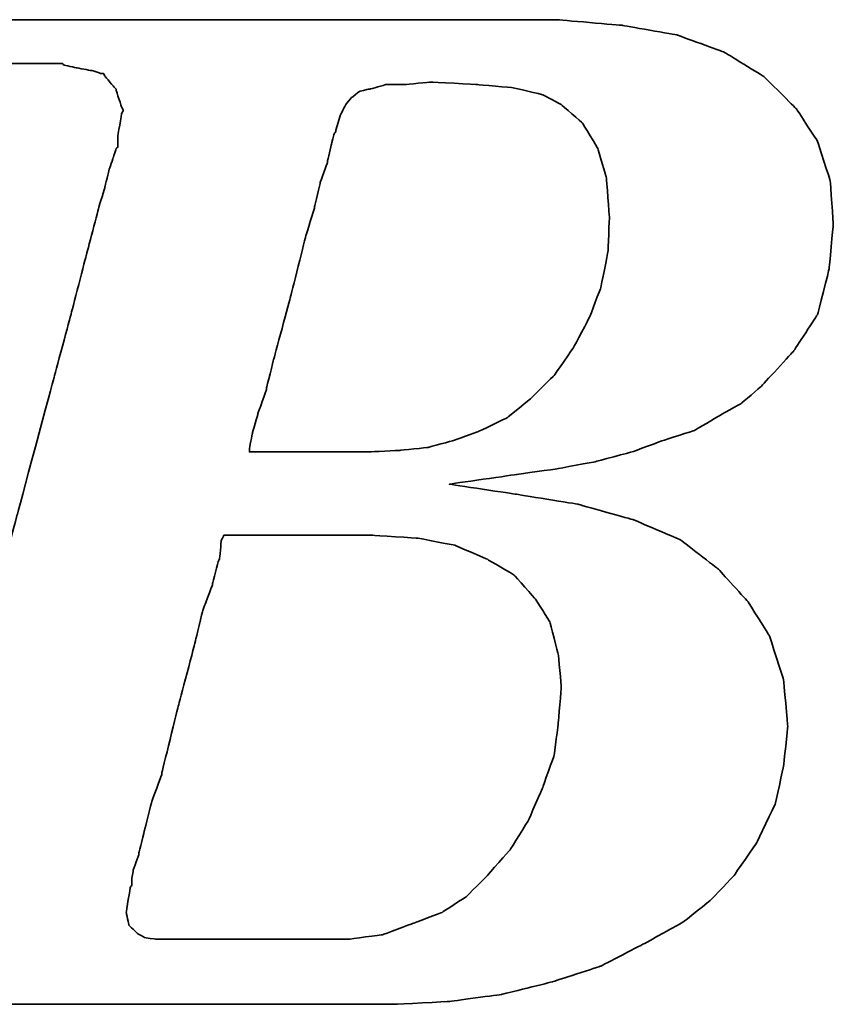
# Model space of a CAD drawing. Header units: millimetres. Extents: x 6 to 1167, y 42 to 314.
# Tile 28 of 46: x 156.41 to 158.17, y 89.72 to 91.85. Entities that reach past the tile are written whole.
import ezdxf

# ---------------------------------------------------------------- set-up
doc = ezdxf.new("R2010")
doc.units = ezdxf.units.MM
doc.header["$LTSCALE"] = 0.1
doc.layers.add('DIM', color=4, linetype='CONTINUOUS')
doc.layers.add('layer 1', color=7, linetype='CONTINUOUS')

# ---------------------------------------------------------------- blocks, each defined once
blk = doc.blocks.new('TBI MOTION logo(完整正式版)')
at = {"layer": 'layer 1', "color": 22, "lineweight": 35}
for points, knots in [([(-64.65375, -6.86375), (-64.65375, -6.86375), (-64.84375, -7.29625), (-64.84375, -7.29625), (-64.84375, -7.29625), (-64.84375, -7.29625), (-64.86875, -7.34375), (-64.86875, -7.34375), (-64.86875, -7.34375), (-64.86875, -7.34375), (-64.86875, -7.36875), (-64.86875, -7.36875), (-64.86875, -7.36875), (-64.86875, -7.36875), (-65.15375, -7.65375), (-65.15375, -7.65375), (-65.15375, -7.65375), (-65.15375, -7.65375), (-65.17875, -7.65375), (-65.17875, -7.65375), (-65.17875, -7.65375), (-65.17875, -7.65375), (-65.20375, -7.67875), (-65.20375, -7.67875), (-65.20375, -7.67875), (-65.20375, -7.67875), (-65.58875, -7.87125), (-65.58875, -7.87125), (-65.58875, -7.87125), (-65.58875, -7.87125), (-65.63375, -7.87125), (-65.63375, -7.87125), (-65.63375, -7.87125), (-65.63375, -7.87125), (-65.65875, -7.89375), (-65.65875, -7.89375), (-65.65875, -7.89375), (-65.65875, -7.89375), (-66.09375, -7.94375), (-66.09375, -7.94375), (-66.09375, -7.94375), (-66.09375, -7.94375), (-66.11375, -7.94375), (-66.11375, -7.94375), (-66.11375, -7.94375), (-66.11375, -7.94375), (-66.16375, -7.94375), (-66.16375, -7.94375), (-66.16375, -7.94375), (-66.16375, -7.94375), (-66.30875, -7.94375), (-66.30875, -7.94375), (-66.30875, -7.94375), (-66.30875, -7.94375), (-66.69375, -7.94375), (-66.69375, -7.94375), (-66.69375, -7.94375), (-66.69375, -7.94375), (-67.07375, -7.94375), (-67.07375, -7.94375), (-67.07375, -7.94375), (-67.07375, -7.94375), (-67.12375, -7.94375), (-67.12375, -7.94375), (-67.12375, -7.94375), (-67.12375, -7.94375), (-67.12375, -7.96625), (-67.12375, -7.96625), (-67.12375, -7.96625), (-67.12375, -7.96625), (-67.14875, -7.99125), (-67.14875, -7.99125), (-67.14875, -7.99125), (-67.14875, -7.99125), (-67.24375, -8.34875), (-67.24375, -8.34875), (-67.24375, -8.34875), (-67.24375, -8.34875), (-67.31375, -8.68625), (-67.31375, -8.68625), (-67.31375, -8.68625), (-67.31375, -8.68625), (-67.26875, -8.68625), (-67.26875, -8.68625), (-67.26875, -8.68625), (-67.26875, -8.68625), (-67.07375, -8.68625), (-67.07375, -8.68625), (-67.07375, -8.68625), (-67.07375, -8.68625), (-66.54875, -8.68625), (-66.54875, -8.68625), (-66.54875, -8.68625), (-66.54875, -8.68625), (-65.82625, -8.68625), (-65.82625, -8.68625), (-65.82625, -8.68625), (-65.82625, -8.68625), (-65.01375, -8.68625), (-65.01375, -8.68625), (-65.01375, -8.68625), (-65.01375, -8.68625), (-64.05375, -8.68625), (-64.05375, -8.68625), (-64.05375, -8.68625), (-64.05375, -8.68625), (-62.08375, -8.68625), (-62.08375, -8.68625), (-62.08375, -8.68625), (-62.08375, -8.68625), (-60.06875, -8.68625), (-60.06875, -8.68625), (-60.06875, -8.68625), (-60.06875, -8.68625), (-59.10875, -8.68625), (-59.10875, -8.68625), (-59.10875, -8.68625), (-59.10875, -8.68625), (-58.29375, -8.68625), (-58.29375, -8.68625), (-58.29375, -8.68625), (-58.29375, -8.68625), (-57.57375, -8.68625), (-57.57375, -8.68625), (-57.57375, -8.68625), (-57.57375, -8.68625), (-57.04875, -8.68625), (-57.04875, -8.68625), (-57.04875, -8.68625), (-57.04875, -8.68625), (-56.85375, -8.68625), (-56.85375, -8.68625), (-56.85375, -8.68625), (-56.85375, -8.68625), (-56.70875, -8.68625), (-56.70875, -8.68625), (-56.70875, -8.68625), (-56.70875, -8.68625), (-56.61375, -8.68625), (-56.61375, -8.68625), (-56.61375, -8.68625), (-56.61375, -8.68625), (-56.56875, -8.68625), (-56.56875, -8.68625), (-56.56875, -8.68625), (-56.56875, -8.68625), (-55.65375, -8.63875), (-55.65375, -8.63875), (-55.65375, -8.63875), (-55.65375, -8.63875), (-54.76875, -8.51875), (-54.76875, -8.51875), (-54.76875, -8.51875), (-54.76875, -8.51875), (-53.90375, -8.30375), (-53.90375, -8.30375), (-53.90375, -8.30375), (-53.90375, -8.30375), (-53.08875, -8.03875), (-53.08875, -8.03875), (-53.08875, -8.03875), (-53.08875, -8.03875), (-52.34375, -7.65375), (-52.34375, -7.65375), (-52.34375, -7.65375), (-52.34375, -7.65375), (-51.69875, -7.29625), (-51.69875, -7.29625), (-51.69875, -7.29625), (-51.69875, -7.29625), (-51.21875, -6.91125), (-51.21875, -6.91125), (-51.21875, -6.91125), (-51.21875, -6.91125), (-50.83375, -6.50375), (-50.83375, -6.50375), (-50.83375, -6.50375), (-50.83375, -6.50375), (-50.44875, -5.94875), (-50.44875, -5.94875), (-50.44875, -5.94875), (-50.44875, -5.94875), (-50.13875, -5.30375), (-50.13875, -5.30375), (-50.13875, -5.30375), (-50.13875, -5.30375), (-49.99375, -4.65375), (-49.99375, -4.65375), (-49.99375, -4.65375), (-49.99375, -4.65375), (-49.92375, -3.98375), (-49.92375, -3.98375), (-49.92375, -3.98375), (-49.92375, -3.98375), (-49.99375, -3.19374), (-49.99375, -3.19374), (-49.99375, -3.19374), (-49.99375, -3.19374), (-50.23374, -2.44874), (-50.23374, -2.44874), (-50.23374, -2.44874), (-50.23374, -2.44874), (-50.59375, -1.87374), (-50.59375, -1.87374), (-50.59375, -1.87374), (-50.59375, -1.87374), (-51.09875, -1.31874), (-51.09875, -1.31874), (-51.09875, -1.31874), (-51.09875, -1.31874), (-51.74375, -0.81875), (-51.74375, -0.81875), (-51.74375, -0.81875), (-51.74375, -0.81875), (-52.53875, -0.48125), (-52.53875, -0.48125), (-52.53875, -0.48125), (-52.53875, -0.48125), (-53.47375, -0.21875), (-53.47375, -0.21875), (-53.47375, -0.21875), (-53.47375, -0.21875), (-54.52875, -0.04874), (-54.52875, -0.04874), (-54.52875, -0.04874), (-54.52875, -0.04874), (-55.65375, 0.12125), (-55.65375, 0.12125), (-55.65375, 0.12125), (-55.65375, 0.12125), (-54.50375, 0.28624), (-54.50375, 0.28624), (-54.50375, 0.28624), (-54.50375, 0.28624), (-53.83375, 0.38124), (-53.83375, 0.38124), (-53.83375, 0.38124), (-53.83375, 0.38124), (-53.18375, 0.50125), (-53.18375, 0.50125), (-53.18375, 0.50125), (-53.18375, 0.50125), (-52.55875, 0.66874), (-52.55875, 0.66874), (-52.55875, 0.66874), (-52.55875, 0.66874), (-52.03375, 0.86124), (-52.03375, 0.86124), (-52.03375, 0.86124), (-52.03375, 0.86124), (-51.50374, 1.03124), (-51.50374, 1.03124), (-51.50374, 1.03124), (-51.50374, 1.03124), (-51.09875, 1.27125), (-51.09875, 1.27125), (-51.09875, 1.27125), (-51.09875, 1.27125), (-50.71375, 1.48624), (-50.71375, 1.48624), (-50.71375, 1.48624), (-50.71375, 1.48624), (-50.37625, 1.77625), (-50.37625, 1.77625), (-50.37625, 1.77625), (-50.37625, 1.77625), (-49.82375, 2.37625), (-49.82375, 2.37625), (-49.82375, 2.37625), (-49.82375, 2.37625), (-49.41875, 2.99625), (-49.41875, 2.99625), (-49.41875, 2.99625), (-49.41875, 2.99625), (-49.22375, 3.76625), (-49.22375, 3.76625), (-49.22375, 3.76625), (-49.22375, 3.76625), (-49.15375, 4.50874), (-49.15375, 4.50874), (-49.15375, 4.50874), (-49.15375, 4.50874), (-49.20375, 5.25125), (-49.20375, 5.25125), (-49.20375, 5.25125), (-49.20375, 5.25125), (-49.41875, 5.92625), (-49.41875, 5.92625), (-49.41875, 5.92625), (-49.41875, 5.92625), (-49.77875, 6.47625), (-49.77875, 6.47625), (-49.77875, 6.47625), (-49.77875, 6.47625), (-50.33125, 7.02624), (-50.33125, 7.02624), (-50.33125, 7.02624), (-50.33125, 7.02624), (-51.00125, 7.43625), (-51.00125, 7.43625), (-51.00125, 7.43625), (-51.00125, 7.43625), (-51.79375, 7.72625), (-51.79375, 7.72625), (-51.79375, 7.72625), (-51.79375, 7.72625), (-52.72875, 7.89124), (-52.72875, 7.89124), (-52.72875, 7.89124), (-52.72875, 7.89124), (-53.83375, 7.98625), (-53.83375, 7.98625), (-53.83375, 7.98625), (-53.83375, 7.98625), (-53.92875, 7.98625), (-53.92875, 7.98625), (-53.92875, 7.98625), (-53.92875, 7.98625), (-54.26375, 7.98625), (-54.26375, 7.98625), (-54.26375, 7.98625), (-54.26375, 7.98625), (-54.74375, 7.98625), (-54.74375, 7.98625), (-54.74375, 7.98625), (-54.74375, 7.98625), (-55.36875, 7.98625), (-55.36875, 7.98625), (-55.36875, 7.98625), (-55.36875, 7.98625), (-56.13375, 7.98625), (-56.13375, 7.98625), (-56.13375, 7.98625), (-56.13375, 7.98625), (-56.94875, 7.98625), (-56.94875, 7.98625), (-56.94875, 7.98625), (-56.94875, 7.98625), (-58.77625, 7.98625), (-58.77625, 7.98625), (-58.77625, 7.98625), (-58.77625, 7.98625), (-60.59875, 7.98625), (-60.59875, 7.98625), (-60.59875, 7.98625), (-60.59875, 7.98625), (-61.41375, 7.98625), (-61.41375, 7.98625), (-61.41375, 7.98625), (-61.41375, 7.98625), (-62.17875, 7.98625), (-62.17875, 7.98625), (-62.17875, 7.98625), (-62.17875, 7.98625), (-62.80375, 7.98625), (-62.80375, 7.98625), (-62.80375, 7.98625), (-62.80375, 7.98625), (-63.30625, 7.98625), (-63.30625, 7.98625), (-63.30625, 7.98625), (-63.30625, 7.98625), (-63.57375, 7.98625), (-63.57375, 7.98625), (-63.57375, 7.98625), (-63.57375, 7.98625), (-63.57375, 7.96375), (-63.57375, 7.96375), (-63.57375, 7.96375), (-63.57375, 7.96375), (-63.59875, 7.94125), (-63.59875, 7.94125), (-63.59875, 7.94125), (-63.59875, 7.94125), (-63.69375, 7.55625), (-63.69375, 7.55625), (-63.69375, 7.55625), (-63.69375, 7.55625), (-63.76375, 7.24624), (-63.76375, 7.24624), (-63.76375, 7.24624), (-63.76375, 7.24624), (-63.23875, 7.24624), (-63.23875, 7.24624), (-63.23875, 7.24624), (-63.23875, 7.24624), (-62.75875, 7.24624), (-62.75875, 7.24624), (-62.75875, 7.24624), (-62.75875, 7.24624), (-62.61125, 7.24624), (-62.61125, 7.24624), (-62.61125, 7.24624), (-62.61125, 7.24624), (-62.56625, 7.24624), (-62.56625, 7.24624), (-62.56625, 7.24624), (-62.56625, 7.24624), (-62.22875, 7.24624), (-62.22875, 7.24624), (-62.22875, 7.24624), (-62.22875, 7.24624), (-62.20375, 7.24624), (-62.20375, 7.24624), (-62.20375, 7.24624), (-62.20375, 7.24624), (-62.17875, 7.21875), (-62.17875, 7.21875), (-62.17875, 7.21875), (-62.17875, 7.21875), (-61.96375, 7.17125), (-61.96375, 7.17125), (-61.96375, 7.17125), (-61.96375, 7.17125), (-61.72375, 7.12624), (-61.72375, 7.12624), (-61.72375, 7.12624), (-61.72375, 7.12624), (-61.70375, 7.12624), (-61.70375, 7.12624), (-61.70375, 7.12624), (-61.70375, 7.12624), (-61.55875, 7.07624), (-61.55875, 7.07624), (-61.55875, 7.07624), (-61.55875, 7.07624), (-61.50875, 7.07624), (-61.50875, 7.07624), (-61.50875, 7.07624), (-61.50875, 7.07624), (-61.48375, 7.02624), (-61.48375, 7.02624), (-61.48375, 7.02624), (-61.48375, 7.02624), (-61.31875, 6.83375), (-61.31875, 6.83375), (-61.31875, 6.83375), (-61.31875, 6.83375), (-61.29375, 6.81125), (-61.29375, 6.81125), (-61.29375, 6.81125), (-61.29375, 6.81125), (-61.29375, 6.78625), (-61.29375, 6.78625), (-61.29375, 6.78625), (-61.29375, 6.78625), (-61.19875, 6.50124), (-61.19875, 6.50124), (-61.19875, 6.50124), (-61.19875, 6.50124), (-61.17375, 6.45124), (-61.17375, 6.45124), (-61.17375, 6.45124), (-61.17375, 6.45124), (-61.19875, 6.40625), (-61.19875, 6.40625), (-61.19875, 6.40625), (-61.19875, 6.40625), (-61.26875, 5.99624), (-61.26875, 5.99624), (-61.26875, 5.99624), (-61.26875, 5.99624), (-61.26875, 5.85125), (-61.26875, 5.85125), (-61.26875, 5.85125), (-61.26875, 5.85125), (-61.26875, 5.82625), (-61.26875, 5.82625), (-61.26875, 5.82625), (-61.26875, 5.82625), (-61.29375, 5.80625), (-61.29375, 5.80625), (-61.29375, 5.80625), (-61.29375, 5.80625), (-61.34125, 5.66125), (-61.34125, 5.66125), (-61.34125, 5.66125), (-61.34125, 5.66125), (-61.41375, 5.44625), (-61.41375, 5.44625), (-61.41375, 5.44625), (-61.41375, 5.44625), (-61.48375, 5.15625), (-61.48375, 5.15625), (-61.48375, 5.15625), (-61.48375, 5.15625), (-61.58375, 4.82124), (-61.58375, 4.82124), (-61.58375, 4.82124), (-61.58375, 4.82124), (-61.79875, 4.00375), (-61.79875, 4.00375), (-61.79875, 4.00375), (-61.79875, 4.00375), (-62.05875, 2.99625), (-62.05875, 2.99625), (-62.05875, 2.99625), (-62.05875, 2.99625), (-62.34875, 1.91625), (-62.34875, 1.91625), (-62.34875, 1.91625), (-62.34875, 1.91625), (-62.97375, -0.41124), (-62.97375, -0.41124), (-62.97375, -0.41124), (-62.97375, -0.41124), (-63.59875, -2.75875), (-63.59875, -2.75875), (-63.59875, -2.75875), (-63.59875, -2.75875), (-63.88375, -3.86374), (-63.88375, -3.86374), (-63.88375, -3.86374), (-63.88375, -3.86374), (-64.14875, -4.82374), (-64.14875, -4.82374), (-64.14875, -4.82374), (-64.14875, -4.82374), (-64.36375, -5.64125), (-64.36375, -5.64125), (-64.36375, -5.64125), (-64.36375, -5.64125), (-64.43625, -5.97625), (-64.43625, -5.97625), (-64.43625, -5.97625), (-64.43625, -5.97625), (-64.50875, -6.28625), (-64.50875, -6.28625), (-64.50875, -6.28625), (-64.50875, -6.28625), (-64.50875, -6.30875), (-64.50875, -6.30875), (-64.50875, -6.30875), (-64.50875, -6.30875), (-64.57875, -6.50375), (-64.57875, -6.50375), (-64.57875, -6.50375), (-64.57875, -6.50375), (-64.62875, -6.69625), (-64.62875, -6.69625), (-64.62875, -6.69625), (-64.62875, -6.69625), (-64.62875, -6.76875), (-64.62875, -6.76875), (-64.62875, -6.76875), (-64.62875, -6.76875), (-64.62875, -6.81375), (-64.62875, -6.81375), (-64.62875, -6.81375), (-64.62875, -6.81375), (-64.62875, -6.83875), (-64.62875, -6.83875), (-64.62875, -6.83875), (-64.62875, -6.83875), (-64.65375, -6.86375), (-64.65375, -6.86375)], [0, 0, 0, 0, 0.00719424, 0.00719424, 0.00719424, 0.00719425, 0.01438849, 0.01438849, 0.01438849, 0.0143885, 0.02158273, 0.02158273, 0.02158273, 0.02158274, 0.02877698, 0.02877698, 0.02877698, 0.02877699, 0.03597122, 0.03597122, 0.03597122, 0.03597123, 0.04316547, 0.04316547, 0.04316547, 0.04316548, 0.05035971, 0.05035971, 0.05035971, 0.05035972, 0.05755396, 0.05755396, 0.05755396, 0.05755397, 0.0647482, 0.0647482, 0.0647482, 0.06474821, 0.07194245, 0.07194245, 0.07194245, 0.07194246, 0.07913669, 0.07913669, 0.07913669, 0.0791367, 0.08633094, 0.08633094, 0.08633094, 0.08633095, 0.09352518, 0.09352518, 0.09352518, 0.09352519, 0.10071942, 0.10071942, 0.10071942, 0.10071943, 0.10791367, 0.10791367, 0.10791367, 0.10791368, 0.11510791, 0.11510791, 0.11510791, 0.11510792, 0.12230216, 0.12230216, 0.12230216, 0.12230217, 0.1294964, 0.1294964, 0.1294964, 0.12949641, 0.13669065, 0.13669065, 0.13669065, 0.13669066, 0.14388489, 0.14388489, 0.14388489, 0.1438849, 0.15107914, 0.15107914, 0.15107914, 0.15107915, 0.15827338, 0.15827338, 0.15827338, 0.15827339, 0.16546763, 0.16546763, 0.16546763, 0.16546764, 0.17266187, 0.17266187, 0.17266187, 0.17266188, 0.17985612, 0.17985612, 0.17985612, 0.17985613, 0.18705036, 0.18705036, 0.18705036, 0.18705037, 0.1942446, 0.1942446, 0.1942446, 0.19424461, 0.20143885, 0.20143885, 0.20143885, 0.20143886, 0.20863309, 0.20863309, 0.20863309, 0.2086331, 0.21582734, 0.21582734, 0.21582734, 0.21582735, 0.22302158, 0.22302158, 0.22302158, 0.22302159, 0.23021583, 0.23021583, 0.23021583, 0.23021584, 0.23741007, 0.23741007, 0.23741007, 0.23741008, 0.24460432, 0.24460432, 0.24460432, 0.24460433, 0.25179856, 0.25179856, 0.25179856, 0.25179857, 0.25899281, 0.25899281, 0.25899281, 0.25899282, 0.26618705, 0.26618705, 0.26618705, 0.26618706, 0.27338129, 0.27338129, 0.27338129, 0.2733813, 0.28057554, 0.28057554, 0.28057554, 0.28057555, 0.28776978, 0.28776978, 0.28776978, 0.28776979, 0.29496403, 0.29496403, 0.29496403, 0.29496404, 0.30215827, 0.30215827, 0.30215827, 0.30215828, 0.30935252, 0.30935252, 0.30935252, 0.30935253, 0.31654676, 0.31654676, 0.31654676, 0.31654677, 0.32374101, 0.32374101, 0.32374101, 0.32374102, 0.33093525, 0.33093525, 0.33093525, 0.33093526, 0.3381295, 0.3381295, 0.3381295, 0.33812951, 0.34532374, 0.34532374, 0.34532374, 0.34532375, 0.35251799, 0.35251799, 0.35251799, 0.352518, 0.35971223, 0.35971223, 0.35971223, 0.35971224, 0.36690647, 0.36690647, 0.36690647, 0.36690648, 0.37410072, 0.37410072, 0.37410072, 0.37410073, 0.38129496, 0.38129496, 0.38129496, 0.38129497, 0.38848921, 0.38848921, 0.38848921, 0.38848922, 0.39568345, 0.39568345, 0.39568345, 0.39568346, 0.4028777, 0.4028777, 0.4028777, 0.40287771, 0.41007194, 0.41007194, 0.41007194, 0.41007195, 0.41726619, 0.41726619, 0.41726619, 0.4172662, 0.42446043, 0.42446043, 0.42446043, 0.42446044, 0.43165468, 0.43165468, 0.43165468, 0.43165469, 0.43884892, 0.43884892, 0.43884892, 0.43884893, 0.44604317, 0.44604317, 0.44604317, 0.44604318, 0.45323741, 0.45323741, 0.45323741, 0.45323742, 0.46043165, 0.46043165, 0.46043165, 0.46043166, 0.4676259, 0.4676259, 0.4676259, 0.46762591, 0.47482014, 0.47482014, 0.47482014, 0.47482015, 0.48201439, 0.48201439, 0.48201439, 0.4820144, 0.48920863, 0.48920863, 0.48920863, 0.48920864, 0.49640288, 0.49640288, 0.49640288, 0.49640289, 0.50359712, 0.50359712, 0.50359712, 0.50359713, 0.51079137, 0.51079137, 0.51079137, 0.51079138, 0.51798561, 0.51798561, 0.51798561, 0.51798562, 0.52517986, 0.52517986, 0.52517986, 0.52517987, 0.5323741, 0.5323741, 0.5323741, 0.53237411, 0.53956835, 0.53956835, 0.53956835, 0.53956836, 0.54676259, 0.54676259, 0.54676259, 0.5467626, 0.55395683, 0.55395683, 0.55395683, 0.55395684, 0.56115108, 0.56115108, 0.56115108, 0.56115109, 0.56834532, 0.56834532, 0.56834532, 0.56834533, 0.57553957, 0.57553957, 0.57553957, 0.57553958, 0.58273381, 0.58273381, 0.58273381, 0.58273382, 0.58992806, 0.58992806, 0.58992806, 0.58992807, 0.5971223, 0.5971223, 0.5971223, 0.59712231, 0.60431655, 0.60431655, 0.60431655, 0.60431656, 0.61151079, 0.61151079, 0.61151079, 0.6115108, 0.61870504, 0.61870504, 0.61870504, 0.61870505, 0.62589928, 0.62589928, 0.62589928, 0.62589929, 0.63309353, 0.63309353, 0.63309353, 0.63309354, 0.64028777, 0.64028777, 0.64028777, 0.64028778, 0.64748201, 0.64748201, 0.64748201, 0.64748202, 0.65467626, 0.65467626, 0.65467626, 0.65467627, 0.6618705, 0.6618705, 0.6618705, 0.66187051, 0.66906475, 0.66906475, 0.66906475, 0.66906476, 0.67625899, 0.67625899, 0.67625899, 0.676259, 0.68345324, 0.68345324, 0.68345324, 0.68345325, 0.69064748, 0.69064748, 0.69064748, 0.69064749, 0.69784173, 0.69784173, 0.69784173, 0.69784174, 0.70503597, 0.70503597, 0.70503597, 0.70503598, 0.71223022, 0.71223022, 0.71223022, 0.71223023, 0.71942446, 0.71942446, 0.71942446, 0.71942447, 0.72661871, 0.72661871, 0.72661871, 0.72661872, 0.73381295, 0.73381295, 0.73381295, 0.73381296, 0.74100719, 0.74100719, 0.74100719, 0.7410072, 0.74820144, 0.74820144, 0.74820144, 0.74820145, 0.75539568, 0.75539568, 0.75539568, 0.75539569, 0.76258993, 0.76258993, 0.76258993, 0.76258994, 0.76978417, 0.76978417, 0.76978417, 0.76978418, 0.77697842, 0.77697842, 0.77697842, 0.77697843, 0.78417266, 0.78417266, 0.78417266, 0.78417267, 0.79136691, 0.79136691, 0.79136691, 0.79136692, 0.79856115, 0.79856115, 0.79856115, 0.79856116, 0.8057554, 0.8057554, 0.8057554, 0.80575541, 0.81294964, 0.81294964, 0.81294964, 0.81294965, 0.82014388, 0.82014388, 0.82014388, 0.82014389, 0.82733813, 0.82733813, 0.82733813, 0.82733814, 0.83453237, 0.83453237, 0.83453237, 0.83453238, 0.84172662, 0.84172662, 0.84172662, 0.84172663, 0.84892086, 0.84892086, 0.84892086, 0.84892087, 0.85611511, 0.85611511, 0.85611511, 0.85611512, 0.86330935, 0.86330935, 0.86330935, 0.86330936, 0.8705036, 0.8705036, 0.8705036, 0.87050361, 0.87769784, 0.87769784, 0.87769784, 0.87769785, 0.88489209, 0.88489209, 0.88489209, 0.8848921, 0.89208633, 0.89208633, 0.89208633, 0.89208634, 0.89928058, 0.89928058, 0.89928058, 0.89928059, 0.90647482, 0.90647482, 0.90647482, 0.90647483, 0.91366906, 0.91366906, 0.91366906, 0.91366907, 0.92086331, 0.92086331, 0.92086331, 0.92086332, 0.92805755, 0.92805755, 0.92805755, 0.92805756, 0.9352518, 0.9352518, 0.9352518, 0.93525181, 0.94244604, 0.94244604, 0.94244604, 0.94244605, 0.94964029, 0.94964029, 0.94964029, 0.9496403, 0.95683453, 0.95683453, 0.95683453, 0.95683454, 0.96402878, 0.96402878, 0.96402878, 0.96402879, 0.97122302, 0.97122302, 0.97122302, 0.97122303, 0.97841727, 0.97841727, 0.97841727, 0.97841728, 0.98561151, 0.98561151, 0.98561151, 0.98561152, 0.99280576, 0.99280576, 0.99280576, 0.99280577, 1, 1, 1, 1]), ([(-57.50375, 6.35625), (-57.50375, 6.35625), (-57.57375, 6.11625), (-57.57375, 6.11625), (-57.57375, 6.11625), (-57.57375, 6.11625), (-57.57375, 6.09125), (-57.57375, 6.09125), (-57.57375, 6.09125), (-57.57375, 6.09125), (-57.59875, 6.06625), (-57.59875, 6.06625), (-57.59875, 6.06625), (-57.59875, 6.06625), (-57.64875, 5.87625), (-57.64875, 5.87625), (-57.64875, 5.87625), (-57.64875, 5.87625), (-57.71875, 5.58875), (-57.71875, 5.58875), (-57.71875, 5.58875), (-57.71875, 5.58875), (-57.71875, 5.56625), (-57.71875, 5.56625), (-57.71875, 5.56625), (-57.71875, 5.56625), (-57.83875, 5.23125), (-57.83875, 5.23125), (-57.83875, 5.23125), (-57.83875, 5.23125), (-57.93625, 4.82124), (-57.93625, 4.82124), (-57.93625, 4.82124), (-57.93625, 4.82124), (-57.93625, 4.79624), (-57.93625, 4.79624), (-57.93625, 4.79624), (-57.93625, 4.79624), (-58.07875, 4.34125), (-58.07875, 4.34125), (-58.07875, 4.34125), (-58.07875, 4.34125), (-58.34375, 3.28625), (-58.34375, 3.28625), (-58.34375, 3.28625), (-58.34375, 3.28625), (-58.62875, 2.23124), (-58.62875, 2.23124), (-58.62875, 2.23124), (-58.62875, 2.23124), (-58.74875, 1.75125), (-58.74875, 1.75125), (-58.74875, 1.75125), (-58.74875, 1.75125), (-58.74875, 1.72625), (-58.74875, 1.72625), (-58.74875, 1.72625), (-58.74875, 1.72625), (-58.89375, 1.31625), (-58.89375, 1.31625), (-58.89375, 1.31625), (-58.89375, 1.31625), (-58.98875, 0.98124), (-58.98875, 0.98124), (-58.98875, 0.98124), (-58.98875, 0.98124), (-59.03875, 0.71625), (-59.03875, 0.71625), (-59.03875, 0.71625), (-59.03875, 0.71625), (-59.03875, 0.66874), (-59.03875, 0.66874), (-59.03875, 0.66874), (-59.03875, 0.66874), (-58.91875, 0.66874), (-58.91875, 0.66874), (-58.91875, 0.66874), (-58.91875, 0.66874), (-58.53375, 0.66874), (-58.53375, 0.66874), (-58.53375, 0.66874), (-58.53375, 0.66874), (-58.10375, 0.66874), (-58.10375, 0.66874), (-58.10375, 0.66874), (-58.10375, 0.66874), (-57.66875, 0.66874), (-57.66875, 0.66874), (-57.66875, 0.66874), (-57.66875, 0.66874), (-57.33375, 0.66874), (-57.33375, 0.66874), (-57.33375, 0.66874), (-57.33375, 0.66874), (-57.09375, 0.66874), (-57.09375, 0.66874), (-57.09375, 0.66874), (-57.09375, 0.66874), (-56.99875, 0.66874), (-56.99875, 0.66874), (-56.99875, 0.66874), (-56.99875, 0.66874), (-56.49375, 0.69374), (-56.49375, 0.69374), (-56.49375, 0.69374), (-56.49375, 0.69374), (-56.01375, 0.74374), (-56.01375, 0.74374), (-56.01375, 0.74374), (-56.01375, 0.74374), (-55.58375, 0.86124), (-55.58375, 0.86124), (-55.58375, 0.86124), (-55.58375, 0.86124), (-55.17375, 1.00624), (-55.17375, 1.00624), (-55.17375, 1.00624), (-55.17375, 1.00624), (-54.67375, 1.24625), (-54.67375, 1.24625), (-54.67375, 1.24625), (-54.67375, 1.24625), (-54.26375, 1.58124), (-54.26375, 1.58124), (-54.26375, 1.58124), (-54.26375, 1.58124), (-53.87875, 1.96374), (-53.87875, 1.96374), (-53.87875, 1.96374), (-53.87875, 1.96374), (-53.54375, 2.44625), (-53.54375, 2.44625), (-53.54375, 2.44625), (-53.54375, 2.44625), (-53.27875, 2.95125), (-53.27875, 2.95125), (-53.27875, 2.95125), (-53.27875, 2.95125), (-53.08875, 3.45124), (-53.08875, 3.45124), (-53.08875, 3.45124), (-53.08875, 3.45124), (-52.96875, 4.05124), (-52.96875, 4.05124), (-52.96875, 4.05124), (-52.96875, 4.05124), (-52.94375, 4.65125), (-52.94375, 4.65125), (-52.94375, 4.65125), (-52.94375, 4.65125), (-52.99375, 5.30125), (-52.99375, 5.30125), (-52.99375, 5.30125), (-52.99375, 5.30125), (-53.13875, 5.80625), (-53.13875, 5.80625), (-53.13875, 5.80625), (-53.13875, 5.80625), (-53.39875, 6.23625), (-53.39875, 6.23625), (-53.39875, 6.23625), (-53.39875, 6.23625), (-53.75875, 6.54875), (-53.75875, 6.54875), (-53.75875, 6.54875), (-53.75875, 6.54875), (-54.07375, 6.71625), (-54.07375, 6.71625), (-54.07375, 6.71625), (-54.07375, 6.71625), (-54.57375, 6.83375), (-54.57375, 6.83375), (-54.57375, 6.83375), (-54.57375, 6.83375), (-55.17375, 6.88625), (-55.17375, 6.88625), (-55.17375, 6.88625), (-55.17375, 6.88625), (-55.96875, 6.93125), (-55.96875, 6.93125), (-55.96875, 6.93125), (-55.96875, 6.93125), (-56.39875, 6.88625), (-56.39875, 6.88625), (-56.39875, 6.88625), (-56.39875, 6.88625), (-56.42125, 6.88625), (-56.42125, 6.88625), (-56.42125, 6.88625), (-56.42125, 6.88625), (-56.73375, 6.88625), (-56.73375, 6.88625), (-56.73375, 6.88625), (-56.73375, 6.88625), (-56.99875, 6.81125), (-56.99875, 6.81125), (-56.99875, 6.81125), (-56.99875, 6.81125), (-57.02375, 6.81125), (-57.02375, 6.81125), (-57.02375, 6.81125), (-57.02375, 6.81125), (-57.18875, 6.76625), (-57.18875, 6.76625), (-57.18875, 6.76625), (-57.18875, 6.76625), (-57.30875, 6.66625), (-57.30875, 6.66625), (-57.30875, 6.66625), (-57.30875, 6.66625), (-57.40875, 6.54875), (-57.40875, 6.54875), (-57.40875, 6.54875), (-57.40875, 6.54875), (-57.50375, 6.35625), (-57.50375, 6.35625)], [0, 0, 0, 0, 0.01851852, 0.01851852, 0.01851852, 0.01851853, 0.03703704, 0.03703704, 0.03703704, 0.03703705, 0.05555556, 0.05555556, 0.05555556, 0.05555557, 0.07407407, 0.07407407, 0.07407407, 0.07407408, 0.09259259, 0.09259259, 0.09259259, 0.0925926, 0.11111111, 0.11111111, 0.11111111, 0.11111112, 0.12962963, 0.12962963, 0.12962963, 0.12962964, 0.14814815, 0.14814815, 0.14814815, 0.14814816, 0.16666667, 0.16666667, 0.16666667, 0.16666668, 0.18518519, 0.18518519, 0.18518519, 0.1851852, 0.2037037, 0.2037037, 0.2037037, 0.20370371, 0.22222222, 0.22222222, 0.22222222, 0.22222223, 0.24074074, 0.24074074, 0.24074074, 0.24074075, 0.25925926, 0.25925926, 0.25925926, 0.25925927, 0.27777778, 0.27777778, 0.27777778, 0.27777779, 0.2962963, 0.2962963, 0.2962963, 0.29629631, 0.31481481, 0.31481481, 0.31481481, 0.31481482, 0.33333333, 0.33333333, 0.33333333, 0.33333334, 0.35185185, 0.35185185, 0.35185185, 0.35185186, 0.37037037, 0.37037037, 0.37037037, 0.37037038, 0.38888889, 0.38888889, 0.38888889, 0.3888889, 0.40740741, 0.40740741, 0.40740741, 0.40740742, 0.42592593, 0.42592593, 0.42592593, 0.42592594, 0.44444444, 0.44444444, 0.44444444, 0.44444445, 0.46296296, 0.46296296, 0.46296296, 0.46296297, 0.48148148, 0.48148148, 0.48148148, 0.48148149, 0.5, 0.5, 0.5, 0.50000001, 0.51851852, 0.51851852, 0.51851852, 0.51851853, 0.53703704, 0.53703704, 0.53703704, 0.53703705, 0.55555556, 0.55555556, 0.55555556, 0.55555557, 0.57407407, 0.57407407, 0.57407407, 0.57407408, 0.59259259, 0.59259259, 0.59259259, 0.5925926, 0.61111111, 0.61111111, 0.61111111, 0.61111112, 0.62962963, 0.62962963, 0.62962963, 0.62962964, 0.64814815, 0.64814815, 0.64814815, 0.64814816, 0.66666667, 0.66666667, 0.66666667, 0.66666668, 0.68518519, 0.68518519, 0.68518519, 0.6851852, 0.7037037, 0.7037037, 0.7037037, 0.70370371, 0.72222222, 0.72222222, 0.72222222, 0.72222223, 0.74074074, 0.74074074, 0.74074074, 0.74074075, 0.75925926, 0.75925926, 0.75925926, 0.75925927, 0.77777778, 0.77777778, 0.77777778, 0.77777779, 0.7962963, 0.7962963, 0.7962963, 0.79629631, 0.81481481, 0.81481481, 0.81481481, 0.81481482, 0.83333333, 0.83333333, 0.83333333, 0.83333334, 0.85185185, 0.85185185, 0.85185185, 0.85185186, 0.87037037, 0.87037037, 0.87037037, 0.87037038, 0.88888889, 0.88888889, 0.88888889, 0.8888889, 0.90740741, 0.90740741, 0.90740741, 0.90740742, 0.92592593, 0.92592593, 0.92592593, 0.92592594, 0.94444444, 0.94444444, 0.94444444, 0.94444445, 0.96296296, 0.96296296, 0.96296296, 0.96296297, 0.98148148, 0.98148148, 0.98148148, 0.98148149, 1, 1, 1, 1]), ([(-61.03125, -6.57375), (-61.03125, -6.57375), (-61.03125, -6.67125), (-61.03125, -6.67125), (-61.03125, -6.67125), (-61.03125, -6.67125), (-61.05375, -6.69625), (-61.05375, -6.69625), (-61.05375, -6.69625), (-61.05375, -6.69625), (-61.12375, -7.12875), (-61.12375, -7.12875), (-61.12375, -7.12875), (-61.12375, -7.12875), (-61.07875, -7.34375), (-61.07875, -7.34375), (-61.07875, -7.34375), (-61.07875, -7.34375), (-60.93375, -7.48875), (-60.93375, -7.48875), (-60.93375, -7.48875), (-60.93375, -7.48875), (-60.81375, -7.55625), (-60.81375, -7.55625), (-60.81375, -7.55625), (-60.81375, -7.55625), (-60.62375, -7.58375), (-60.62375, -7.58375), (-60.62375, -7.58375), (-60.62375, -7.58375), (-60.30875, -7.58375), (-60.30875, -7.58375), (-60.30875, -7.58375), (-60.30875, -7.58375), (-59.97375, -7.58375), (-59.97375, -7.58375), (-59.97375, -7.58375), (-59.97375, -7.58375), (-59.87875, -7.58375), (-59.87875, -7.58375), (-59.87875, -7.58375), (-59.87875, -7.58375), (-59.63625, -7.58375), (-59.63625, -7.58375), (-59.63625, -7.58375), (-59.63625, -7.58375), (-58.96875, -7.58375), (-58.96875, -7.58375), (-58.96875, -7.58375), (-58.96875, -7.58375), (-58.29375, -7.58375), (-58.29375, -7.58375), (-58.29375, -7.58375), (-58.29375, -7.58375), (-58.05375, -7.58375), (-58.05375, -7.58375), (-58.05375, -7.58375), (-58.05375, -7.58375), (-57.98375, -7.58375), (-57.98375, -7.58375), (-57.98375, -7.58375), (-57.98375, -7.58375), (-57.35875, -7.58375), (-57.35875, -7.58375), (-57.35875, -7.58375), (-57.35875, -7.58375), (-56.78375, -7.50875), (-56.78375, -7.50875), (-56.78375, -7.50875), (-56.78375, -7.50875), (-56.27875, -7.31875), (-56.27875, -7.31875), (-56.27875, -7.31875), (-56.27875, -7.31875), (-55.77375, -7.12875), (-55.77375, -7.12875), (-55.77375, -7.12875), (-55.77375, -7.12875), (-55.36875, -6.86375), (-55.36875, -6.86375), (-55.36875, -6.86375), (-55.36875, -6.86375), (-55.00875, -6.50375), (-55.00875, -6.50375), (-55.00875, -6.50375), (-55.00875, -6.50375), (-54.62375, -6.06875), (-54.62375, -6.06875), (-54.62375, -6.06875), (-54.62375, -6.06875), (-54.31375, -5.56875), (-54.31375, -5.56875), (-54.31375, -5.56875), (-54.31375, -5.56875), (-54.07375, -5.01625), (-54.07375, -5.01625), (-54.07375, -5.01625), (-54.07375, -5.01625), (-53.87875, -4.46374), (-53.87875, -4.46374), (-53.87875, -4.46374), (-53.87875, -4.46374), (-53.80875, -3.91375), (-53.80875, -3.91375), (-53.80875, -3.91375), (-53.80875, -3.91375), (-53.75875, -3.31375), (-53.75875, -3.31375), (-53.75875, -3.31375), (-53.75875, -3.31375), (-53.80875, -2.75875), (-53.80875, -2.75875), (-53.80875, -2.75875), (-53.80875, -2.75875), (-53.95375, -2.20875), (-53.95375, -2.20875), (-53.95375, -2.20875), (-53.95375, -2.20875), (-54.19375, -1.82625), (-54.19375, -1.82625), (-54.19375, -1.82625), (-54.19375, -1.82625), (-54.55375, -1.41875), (-54.55375, -1.41875), (-54.55375, -1.41875), (-54.55375, -1.41875), (-55.00875, -1.15125), (-55.00875, -1.15125), (-55.00875, -1.15125), (-55.00875, -1.15125), (-55.56125, -0.91375), (-55.56125, -0.91375), (-55.56125, -0.91375), (-55.56125, -0.91375), (-56.18125, -0.79375), (-56.18125, -0.79375), (-56.18125, -0.79375), (-56.18125, -0.79375), (-56.94875, -0.74374), (-56.94875, -0.74374), (-56.94875, -0.74374), (-56.94875, -0.74374), (-56.99875, -0.74374), (-56.99875, -0.74374), (-56.99875, -0.74374), (-56.99875, -0.74374), (-57.09375, -0.74374), (-57.09375, -0.74374), (-57.09375, -0.74374), (-57.09375, -0.74374), (-57.38375, -0.74374), (-57.38375, -0.74374), (-57.38375, -0.74374), (-57.38375, -0.74374), (-57.76875, -0.74374), (-57.76875, -0.74374), (-57.76875, -0.74374), (-57.76875, -0.74374), (-58.24625, -0.74374), (-58.24625, -0.74374), (-58.24625, -0.74374), (-58.24625, -0.74374), (-58.72875, -0.74374), (-58.72875, -0.74374), (-58.72875, -0.74374), (-58.72875, -0.74374), (-59.20875, -0.74374), (-59.20875, -0.74374), (-59.20875, -0.74374), (-59.20875, -0.74374), (-59.46875, -0.74374), (-59.46875, -0.74374), (-59.46875, -0.74374), (-59.46875, -0.74374), (-59.51625, -0.83875), (-59.51625, -0.83875), (-59.51625, -0.83875), (-59.51625, -0.83875), (-59.54375, -1.15125), (-59.54375, -1.15125), (-59.54375, -1.15125), (-59.54375, -1.15125), (-59.56375, -1.17874), (-59.56375, -1.17874), (-59.56375, -1.17874), (-59.56375, -1.17874), (-59.66375, -1.55875), (-59.66375, -1.55875), (-59.66375, -1.55875), (-59.66375, -1.55875), (-59.66375, -1.58375), (-59.66375, -1.58375), (-59.66375, -1.58375), (-59.66375, -1.58375), (-59.82875, -2.01874), (-59.82875, -2.01874), (-59.82875, -2.01874), (-59.82875, -2.01874), (-59.94875, -2.52125), (-59.94875, -2.52125), (-59.94875, -2.52125), (-59.94875, -2.52125), (-60.23875, -3.62375), (-60.23875, -3.62375), (-60.23875, -3.62375), (-60.23875, -3.62375), (-60.52375, -4.77624), (-60.52375, -4.77624), (-60.52375, -4.77624), (-60.52375, -4.77624), (-60.52375, -4.79874), (-60.52375, -4.79874), (-60.52375, -4.79874), (-60.52375, -4.79874), (-60.69125, -5.25375), (-60.69125, -5.25375), (-60.69125, -5.25375), (-60.69125, -5.25375), (-60.81375, -5.73625), (-60.81375, -5.73625), (-60.81375, -5.73625), (-60.81375, -5.73625), (-60.90875, -6.11875), (-60.90875, -6.11875), (-60.90875, -6.11875), (-60.90875, -6.11875), (-60.90875, -6.14375), (-60.90875, -6.14375), (-60.90875, -6.14375), (-60.90875, -6.14375), (-61.00375, -6.40875), (-61.00375, -6.40875), (-61.00375, -6.40875), (-61.00375, -6.40875), (-61.03125, -6.57375), (-61.03125, -6.57375)], [0, 0, 0, 0, 0.01694915, 0.01694915, 0.01694915, 0.01694916, 0.03389831, 0.03389831, 0.03389831, 0.03389832, 0.05084746, 0.05084746, 0.05084746, 0.05084747, 0.06779661, 0.06779661, 0.06779661, 0.06779662, 0.08474576, 0.08474576, 0.08474576, 0.08474577, 0.10169492, 0.10169492, 0.10169492, 0.10169493, 0.11864407, 0.11864407, 0.11864407, 0.11864408, 0.13559322, 0.13559322, 0.13559322, 0.13559323, 0.15254237, 0.15254237, 0.15254237, 0.15254238, 0.16949153, 0.16949153, 0.16949153, 0.16949154, 0.18644068, 0.18644068, 0.18644068, 0.18644069, 0.20338983, 0.20338983, 0.20338983, 0.20338984, 0.22033898, 0.22033898, 0.22033898, 0.22033899, 0.23728814, 0.23728814, 0.23728814, 0.23728815, 0.25423729, 0.25423729, 0.25423729, 0.2542373, 0.27118644, 0.27118644, 0.27118644, 0.27118645, 0.28813559, 0.28813559, 0.28813559, 0.2881356, 0.30508475, 0.30508475, 0.30508475, 0.30508476, 0.3220339, 0.3220339, 0.3220339, 0.32203391, 0.33898305, 0.33898305, 0.33898305, 0.33898306, 0.3559322, 0.3559322, 0.3559322, 0.35593221, 0.37288136, 0.37288136, 0.37288136, 0.37288137, 0.38983051, 0.38983051, 0.38983051, 0.38983052, 0.40677966, 0.40677966, 0.40677966, 0.40677967, 0.42372881, 0.42372881, 0.42372881, 0.42372882, 0.44067797, 0.44067797, 0.44067797, 0.44067798, 0.45762712, 0.45762712, 0.45762712, 0.45762713, 0.47457627, 0.47457627, 0.47457627, 0.47457628, 0.49152542, 0.49152542, 0.49152542, 0.49152543, 0.50847458, 0.50847458, 0.50847458, 0.50847459, 0.52542373, 0.52542373, 0.52542373, 0.52542374, 0.54237288, 0.54237288, 0.54237288, 0.54237289, 0.55932203, 0.55932203, 0.55932203, 0.55932204, 0.57627119, 0.57627119, 0.57627119, 0.5762712, 0.59322034, 0.59322034, 0.59322034, 0.59322035, 0.61016949, 0.61016949, 0.61016949, 0.6101695, 0.62711864, 0.62711864, 0.62711864, 0.62711865, 0.6440678, 0.6440678, 0.6440678, 0.64406781, 0.66101695, 0.66101695, 0.66101695, 0.66101696, 0.6779661, 0.6779661, 0.6779661, 0.67796611, 0.69491525, 0.69491525, 0.69491525, 0.69491526, 0.71186441, 0.71186441, 0.71186441, 0.71186442, 0.72881356, 0.72881356, 0.72881356, 0.72881357, 0.74576271, 0.74576271, 0.74576271, 0.74576272, 0.76271186, 0.76271186, 0.76271186, 0.76271187, 0.77966102, 0.77966102, 0.77966102, 0.77966103, 0.79661017, 0.79661017, 0.79661017, 0.79661018, 0.81355932, 0.81355932, 0.81355932, 0.81355933, 0.83050847, 0.83050847, 0.83050847, 0.83050848, 0.84745763, 0.84745763, 0.84745763, 0.84745764, 0.86440678, 0.86440678, 0.86440678, 0.86440679, 0.88135593, 0.88135593, 0.88135593, 0.88135594, 0.89830508, 0.89830508, 0.89830508, 0.89830509, 0.91525424, 0.91525424, 0.91525424, 0.91525425, 0.93220339, 0.93220339, 0.93220339, 0.9322034, 0.94915254, 0.94915254, 0.94915254, 0.94915255, 0.96610169, 0.96610169, 0.96610169, 0.9661017, 0.98305085, 0.98305085, 0.98305085, 0.98305086, 1, 1, 1, 1])]:
    blk.add_open_spline(points, degree=3, knots=knots, dxfattribs=at)

msp = doc.modelspace()

# ---------------------------------------------------------------- block references
at = {"layer": 'DIM', "xscale": 0.1275750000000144, "yscale": 0.1275750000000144, "zscale": 0.1275750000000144}
msp.add_blockref('TBI MOTION logo(完整正式版)', (164.4425, 90.8314), dxfattribs=at)

doc.saveas('drawing.dxf')
